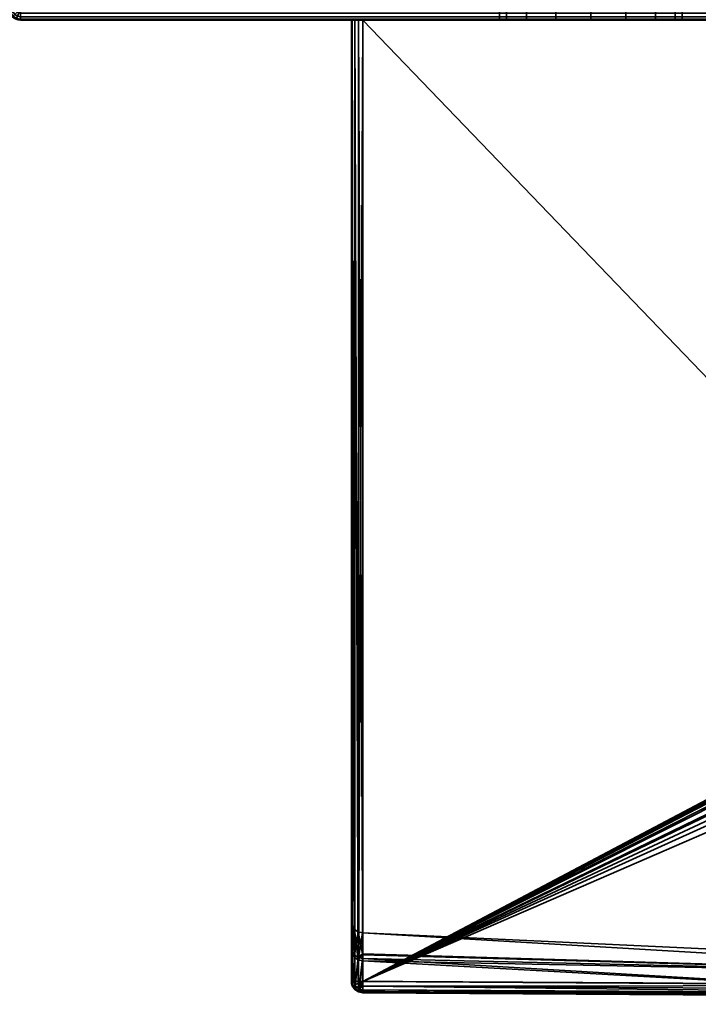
# Model space of a CAD drawing. Header units: millimetres. Extents: x -309 to 8059, y -96 to 57.
# Tile 33 of 99: x 2621 to 2651, y -93 to -50. Entities that reach past the tile are written whole.
import ezdxf

# ---------------------------------------------------------------- set-up
doc = ezdxf.new("R2010")
doc.units = ezdxf.units.MM
doc.layers.add('152', color=7, linetype='Continuous', true_color=0xffffff)

# ---------------------------------------------------------------- blocks, each defined once
blk = doc.blocks.new('UG_SURFACE_027')
at = {"layer": '152', "color": 251, "linetype": 'Continuous', "lineweight": 35}
for points in [[(2620.538, -39.3, 999.809), (2620.538, -49.8, 999.809), (2620.5, -49.8, 1000), (2620.5, -39.3, 1000)], [(2620.5, -49.8, 1050), (2620.5, -39.3, 1050), (2620.5, -39.3, 1000), (2620.5, -49.8, 1000)], [(2620.5, -39.3, 1050), (2620.5, -49.8, 1050), (2620.538, -49.8, 1050.191), (2620.538, -39.3, 1050.191)], [(2621.5, -39.3, 1049.5), (2621.5, -39.3, 1000.5), (2620.5, -39.3, 1000), (2620.5, -39.3, 1050)], [(2621.5, -39.3, 1000.5), (2620.646, -39.3, 999.646), (2620.538, -39.3, 999.809), (2620.5, -39.3, 1000)], [(2620.5, -39.3, 1050), (2620.538, -39.3, 1050.191), (2620.646, -39.3, 1050.354), (2621.5, -39.3, 1049.5)], [(2620.646, -39.3, 999.646), (2620.646, -49.8, 999.646), (2620.538, -49.8, 999.809), (2620.538, -39.3, 999.809)], [(2620.538, -39.3, 1050.191), (2620.538, -49.8, 1050.191), (2620.646, -49.8, 1050.354), (2620.646, -39.3, 1050.354)], [(2620.809, -39.3, 999.538), (2620.809, -49.8, 999.538), (2620.646, -49.8, 999.646), (2620.646, -39.3, 999.646)], [(2620.646, -39.3, 1050.354), (2620.646, -49.8, 1050.354), (2620.809, -49.8, 1050.462), (2620.809, -39.3, 1050.462)], [(2621, -39.3, 999.5), (2620.809, -39.3, 999.538), (2620.646, -39.3, 999.646), (2621.5, -39.3, 1000.5)], [(2621.5, -39.3, 1049.5), (2620.646, -39.3, 1050.354), (2620.809, -39.3, 1050.462), (2621, -39.3, 1050.5)], [(2621, -39.3, 999.5), (2621, -49.8, 999.5), (2620.809, -49.8, 999.538), (2620.809, -39.3, 999.538)], [(2620.809, -39.3, 1050.462), (2620.809, -49.8, 1050.462), (2621, -49.8, 1050.5), (2621, -39.3, 1050.5)], [(2671, -39.3, 999.5), (2671, -49.8, 999.5), (2621, -49.8, 999.5), (2621, -39.3, 999.5)], [(2671, -49.8, 1050.5), (2671, -39.3, 1050.5), (2621, -39.3, 1050.5), (2621, -49.8, 1050.5)], [(2621.5, -39.3, 1000.5), (2670.5, -39.3, 1000.5), (2671, -39.3, 999.5), (2621, -39.3, 999.5)], [(2670.5, -39.3, 1049.5), (2621.5, -39.3, 1049.5), (2621, -39.3, 1050.5), (2671, -39.3, 1050.5)], [(2621.5, -39.3, 1049.5), (2621.5, -49.3, 1049.5), (2621.5, -49.3, 1000.5), (2621.5, -39.3, 1000.5)], [(2670.5, -39.3, 1049.5), (2670.5, -49.3, 1049.5), (2621.5, -49.3, 1049.5), (2621.5, -39.3, 1049.5)], [(2621.5, -39.3, 1000.5), (2621.5, -49.3, 1000.5), (2670.5, -49.3, 1000.5), (2670.5, -39.3, 1000.5)], [(2670.5, -39.3, 1000.5), (2670.5, -39.3, 1049.5), (2671.5, -39.3, 1050), (2671.5, -39.3, 1000)], [(2670.5, -39.3, 1049.5), (2671.354, -39.3, 1050.354), (2671.462, -39.3, 1050.191), (2671.5, -39.3, 1050)], [(2670.5, -39.3, 1000.5), (2671.354, -39.3, 999.646), (2671.191, -39.3, 999.538), (2671, -39.3, 999.5)], [(2671, -39.3, 1050.5), (2671.191, -39.3, 1050.462), (2671.354, -39.3, 1050.354), (2670.5, -39.3, 1049.5)], [(2671.5, -39.3, 1000), (2671.462, -39.3, 999.809), (2671.354, -39.3, 999.646), (2670.5, -39.3, 1000.5)], [(2670.5, -39.3, 1000.5), (2670.5, -49.3, 1000.5), (2670.5, -49.3, 1049.5), (2670.5, -39.3, 1049.5)], [(2671.191, -39.3, 999.538), (2671.191, -49.8, 999.538), (2671, -49.8, 999.5), (2671, -39.3, 999.5)], [(2671, -39.3, 1050.5), (2671, -49.8, 1050.5), (2671.191, -49.8, 1050.462), (2671.191, -39.3, 1050.462)], [(2671.354, -39.3, 999.646), (2671.354, -49.8, 999.646), (2671.191, -49.8, 999.538), (2671.191, -39.3, 999.538)], [(2671.191, -39.3, 1050.462), (2671.191, -49.8, 1050.462), (2671.354, -49.8, 1050.354), (2671.354, -39.3, 1050.354)], [(2671.462, -39.3, 999.809), (2671.462, -49.8, 999.809), (2671.354, -49.8, 999.646), (2671.354, -39.3, 999.646)], [(2671.354, -39.3, 1050.354), (2671.354, -49.8, 1050.354), (2671.462, -49.8, 1050.191), (2671.462, -39.3, 1050.191)], [(2671.5, -39.3, 1000), (2671.5, -49.8, 1000), (2671.462, -49.8, 999.809), (2671.462, -39.3, 999.809)], [(2671.462, -39.3, 1050.191), (2671.462, -49.8, 1050.191), (2671.5, -49.8, 1050), (2671.5, -39.3, 1050)], [(2671.5, -39.3, 1050), (2671.5, -49.8, 1050), (2671.5, -49.8, 1000), (2671.5, -39.3, 1000)], [(2621.5, -49.3, 1000.5), (2621.5, -49.3, 1049.5), (2642, -49.3, 1032), (2642, -49.3, 1018)], [(2621.5, -49.3, 1000.5), (2643.172, -49.3, 1015.172), (2644.469, -49.3, 1014.305)], [(2621.5, -49.3, 1049.5), (2642.304, -49.3, 1033.531), (2642, -49.3, 1032)], [(2644.469, -49.3, 1014.305), (2646, -49.3, 1014), (2670.5, -49.3, 1000.5), (2621.5, -49.3, 1000.5)], [(2642, -49.3, 1018), (2642.304, -49.3, 1016.469), (2621.5, -49.3, 1000.5)], [(2621.5, -49.3, 1049.5), (2643.172, -49.3, 1034.828), (2642.304, -49.3, 1033.531)], [(2642.304, -49.3, 1016.469), (2643.172, -49.3, 1015.172), (2621.5, -49.3, 1000.5)], [(2621.5, -49.3, 1049.5), (2646, -49.3, 1036), (2644.469, -49.3, 1035.696)], [(2644.469, -49.3, 1035.696), (2643.172, -49.3, 1034.828), (2621.5, -49.3, 1049.5)], [(2647.531, -49.3, 1035.696), (2646, -49.3, 1036), (2621.5, -49.3, 1049.5), (2670.5, -49.3, 1049.5)], [(2642, -49.3, 1018), (2642, -50.3, 1018), (2642.304, -50.3, 1016.469), (2642.304, -49.3, 1016.469)], [(2642.304, -49.3, 1033.531), (2642.304, -50.3, 1033.531), (2642, -50.3, 1032), (2642, -49.3, 1032)], [(2642, -49.3, 1032), (2642, -50.3, 1032), (2642, -50.3, 1018), (2642, -49.3, 1018)], [(2642.304, -49.3, 1016.469), (2642.304, -50.3, 1016.469), (2643.172, -50.3, 1015.172), (2643.172, -49.3, 1015.172)], [(2643.172, -49.3, 1034.828), (2643.172, -50.3, 1034.828), (2642.304, -50.3, 1033.531), (2642.304, -49.3, 1033.531)], [(2643.172, -49.3, 1015.172), (2643.172, -50.3, 1015.172), (2644.469, -50.3, 1014.305), (2644.469, -49.3, 1014.305)], [(2644.469, -49.3, 1035.696), (2644.469, -50.3, 1035.696), (2643.172, -50.3, 1034.828), (2643.172, -49.3, 1034.828)], [(2644.469, -49.3, 1014.305), (2644.469, -50.3, 1014.305), (2646, -50.3, 1014), (2646, -49.3, 1014)], [(2646, -49.3, 1036), (2646, -50.3, 1036), (2644.469, -50.3, 1035.696), (2644.469, -49.3, 1035.696)], [(2670.5, -49.3, 1000.5), (2646, -49.3, 1014), (2647.531, -49.3, 1014.305)], [(2646, -49.3, 1014), (2646, -50.3, 1014), (2647.531, -50.3, 1014.305), (2647.531, -49.3, 1014.305)], [(2647.531, -49.3, 1035.696), (2647.531, -50.3, 1035.696), (2646, -50.3, 1036), (2646, -49.3, 1036)], [(2670.5, -49.3, 1049.5), (2648.829, -49.3, 1034.828), (2647.531, -49.3, 1035.696)], [(2647.531, -49.3, 1014.305), (2648.829, -49.3, 1015.172), (2670.5, -49.3, 1000.5)], [(2647.531, -49.3, 1014.305), (2647.531, -50.3, 1014.305), (2648.829, -50.3, 1015.172), (2648.829, -49.3, 1015.172)], [(2648.829, -49.3, 1034.828), (2648.829, -50.3, 1034.828), (2647.531, -50.3, 1035.696), (2647.531, -49.3, 1035.696)], [(2670.5, -49.3, 1000.5), (2648.829, -49.3, 1015.172), (2649.696, -49.3, 1016.469)], [(2649.696, -49.3, 1033.531), (2648.829, -49.3, 1034.828), (2670.5, -49.3, 1049.5)], [(2648.829, -49.3, 1015.172), (2648.829, -50.3, 1015.172), (2649.696, -50.3, 1016.469), (2649.696, -49.3, 1016.469)], [(2649.696, -49.3, 1033.531), (2649.696, -50.3, 1033.531), (2648.829, -50.3, 1034.828), (2648.829, -49.3, 1034.828)], [(2670.5, -49.3, 1000.5), (2649.696, -49.3, 1016.469), (2650, -49.3, 1018)], [(2650, -49.3, 1032), (2649.696, -49.3, 1033.531), (2670.5, -49.3, 1049.5)], [(2649.696, -49.3, 1016.469), (2649.696, -50.3, 1016.469), (2650, -50.3, 1018), (2650, -49.3, 1018)], [(2650, -49.3, 1032), (2650, -50.3, 1032), (2649.696, -50.3, 1033.531), (2649.696, -49.3, 1033.531)], [(2670.5, -49.3, 1049.5), (2670.5, -49.3, 1000.5), (2650, -49.3, 1018), (2650, -49.3, 1032)], [(2650, -49.3, 1018), (2650, -50.3, 1018), (2650, -50.3, 1032), (2650, -49.3, 1032)], [(2620.538, -49.991, 1000), (2620.5, -49.8, 1000), (2620.538, -49.8, 999.809), (2620.573, -49.977, 999.809)], [(2620.538, -49.991, 1000), (2620.538, -49.991, 1050), (2620.5, -49.8, 1050), (2620.5, -49.8, 1000)], [(2620.573, -49.977, 1050.191), (2620.538, -49.8, 1050.191), (2620.5, -49.8, 1050), (2620.538, -49.991, 1050)], [(2620.573, -49.977, 999.809), (2620.538, -49.8, 999.809), (2620.646, -49.8, 999.646), (2620.673, -49.935, 999.646)], [(2620.673, -49.935, 1050.354), (2620.646, -49.8, 1050.354), (2620.538, -49.8, 1050.191), (2620.573, -49.977, 1050.191)], [(2620.646, -50.154, 1000), (2620.538, -49.991, 1000), (2620.573, -49.977, 999.809), (2620.673, -50.127, 999.809)], [(2620.673, -50.127, 1050.191), (2620.573, -49.977, 1050.191), (2620.538, -49.991, 1050), (2620.646, -50.154, 1050)], [(2620.646, -50.154, 1000), (2620.646, -50.154, 1050), (2620.538, -49.991, 1050), (2620.538, -49.991, 1000)], [(2620.673, -50.127, 999.809), (2620.573, -49.977, 999.809), (2620.673, -49.935, 999.646), (2620.75, -50.05, 999.646)], [(2620.75, -50.05, 1050.354), (2620.673, -49.935, 1050.354), (2620.573, -49.977, 1050.191), (2620.673, -50.127, 1050.191)], [(2620.673, -49.935, 999.646), (2620.646, -49.8, 999.646), (2620.809, -49.8, 999.538), (2620.823, -49.873, 999.538)], [(2620.823, -49.873, 1050.462), (2620.809, -49.8, 1050.462), (2620.646, -49.8, 1050.354), (2620.673, -49.935, 1050.354)], [(2620.75, -50.05, 999.646), (2620.673, -49.935, 999.646), (2620.823, -49.873, 999.538), (2620.865, -49.935, 999.538)], [(2620.865, -49.935, 1050.462), (2620.823, -49.873, 1050.462), (2620.673, -49.935, 1050.354), (2620.75, -50.05, 1050.354)], [(2620.823, -50.227, 999.809), (2620.673, -50.127, 999.809), (2620.75, -50.05, 999.646), (2620.865, -50.127, 999.646)], [(2620.865, -50.127, 1050.354), (2620.75, -50.05, 1050.354), (2620.673, -50.127, 1050.191), (2620.823, -50.227, 1050.191)], [(2620.865, -50.127, 999.646), (2620.75, -50.05, 999.646), (2620.865, -49.935, 999.538), (2620.927, -49.977, 999.538)], [(2620.927, -49.977, 1050.462), (2620.865, -49.935, 1050.462), (2620.75, -50.05, 1050.354), (2620.865, -50.127, 1050.354)], [(2620.823, -49.873, 999.538), (2620.809, -49.8, 999.538), (2621, -49.8, 999.5)], [(2621, -49.8, 1050.5), (2620.809, -49.8, 1050.462), (2620.823, -49.873, 1050.462)], [(2620.865, -49.935, 999.538), (2620.823, -49.873, 999.538), (2621, -49.8, 999.5)], [(2621, -49.8, 1050.5), (2620.823, -49.873, 1050.462), (2620.865, -49.935, 1050.462)], [(2620.927, -49.977, 999.538), (2620.865, -49.935, 999.538), (2621, -49.8, 999.5)], [(2621, -49.8, 1050.5), (2620.865, -49.935, 1050.462), (2620.927, -49.977, 1050.462)], [(2621, -50.154, 999.646), (2620.865, -50.127, 999.646), (2620.927, -49.977, 999.538), (2621, -49.991, 999.538)], [(2621, -49.991, 1050.462), (2620.927, -49.977, 1050.462), (2620.865, -50.127, 1050.354), (2621, -50.154, 1050.354)], [(2621, -49.991, 999.538), (2620.927, -49.977, 999.538), (2621, -49.8, 999.5)], [(2621, -49.8, 1050.5), (2620.927, -49.977, 1050.462), (2621, -49.991, 1050.462)], [(2671, -49.991, 999.538), (2621, -49.991, 999.538), (2621, -49.8, 999.5), (2671, -49.8, 999.5)], [(2621, -49.991, 1050.462), (2671, -49.991, 1050.462), (2671, -49.8, 1050.5), (2621, -49.8, 1050.5)], [(2671, -50.154, 999.646), (2621, -50.154, 999.646), (2621, -49.991, 999.538), (2671, -49.991, 999.538)], [(2621, -50.154, 1050.354), (2671, -50.154, 1050.354), (2671, -49.991, 1050.462), (2621, -49.991, 1050.462)], [(2671.191, -49.8, 999.538), (2671.177, -49.873, 999.538), (2671, -49.8, 999.5)], [(2671.177, -49.873, 999.538), (2671.135, -49.935, 999.538), (2671, -49.8, 999.5)], [(2671.135, -49.935, 999.538), (2671.073, -49.977, 999.538), (2671, -49.8, 999.5)], [(2671.073, -49.977, 999.538), (2671, -49.991, 999.538), (2671, -49.8, 999.5)], [(2671, -49.8, 1050.5), (2671.177, -49.873, 1050.462), (2671.191, -49.8, 1050.462)], [(2671, -49.8, 1050.5), (2671.135, -49.935, 1050.462), (2671.177, -49.873, 1050.462)], [(2671, -49.8, 1050.5), (2671.073, -49.977, 1050.462), (2671.135, -49.935, 1050.462)], [(2671, -49.8, 1050.5), (2671, -49.991, 1050.462), (2671.073, -49.977, 1050.462)], [(2671.135, -50.127, 999.646), (2671, -50.154, 999.646), (2671, -49.991, 999.538), (2671.073, -49.977, 999.538)], [(2671.073, -49.977, 1050.462), (2671, -49.991, 1050.462), (2671, -50.154, 1050.354), (2671.135, -50.127, 1050.354)], [(2671.25, -50.05, 999.646), (2671.135, -50.127, 999.646), (2671.073, -49.977, 999.538), (2671.135, -49.935, 999.538)], [(2671.135, -49.935, 1050.462), (2671.073, -49.977, 1050.462), (2671.135, -50.127, 1050.354), (2671.25, -50.05, 1050.354)], [(2671.327, -49.935, 999.646), (2671.25, -50.05, 999.646), (2671.135, -49.935, 999.538), (2671.177, -49.873, 999.538)], [(2671.177, -49.873, 1050.462), (2671.135, -49.935, 1050.462), (2671.25, -50.05, 1050.354), (2671.327, -49.935, 1050.354)], [(2671.327, -50.127, 999.809), (2671.177, -50.227, 999.809), (2671.135, -50.127, 999.646), (2671.25, -50.05, 999.646)], [(2671.25, -50.05, 1050.354), (2671.135, -50.127, 1050.354), (2671.177, -50.227, 1050.191), (2671.327, -50.127, 1050.191)], [(2671.354, -49.8, 999.646), (2671.327, -49.935, 999.646), (2671.177, -49.873, 999.538), (2671.191, -49.8, 999.538)], [(2671.191, -49.8, 1050.462), (2671.177, -49.873, 1050.462), (2671.327, -49.935, 1050.354), (2671.354, -49.8, 1050.354)], [(2671.427, -49.977, 999.809), (2671.327, -50.127, 999.809), (2671.25, -50.05, 999.646), (2671.327, -49.935, 999.646)], [(2671.327, -49.935, 1050.354), (2671.25, -50.05, 1050.354), (2671.327, -50.127, 1050.191), (2671.427, -49.977, 1050.191)], [(2671.462, -49.8, 999.809), (2671.427, -49.977, 999.809), (2671.327, -49.935, 999.646), (2671.354, -49.8, 999.646)], [(2671.354, -49.8, 1050.354), (2671.327, -49.935, 1050.354), (2671.427, -49.977, 1050.191), (2671.462, -49.8, 1050.191)], [(2671.462, -49.991, 1000), (2671.354, -50.154, 1000), (2671.327, -50.127, 999.809), (2671.427, -49.977, 999.809)], [(2671.427, -49.977, 1050.191), (2671.327, -50.127, 1050.191), (2671.354, -50.154, 1050), (2671.462, -49.991, 1050)], [(2671.354, -50.154, 1050), (2671.354, -50.154, 1000), (2671.462, -49.991, 1000), (2671.462, -49.991, 1050)], [(2671.5, -49.8, 1000), (2671.462, -49.991, 1000), (2671.427, -49.977, 999.809), (2671.462, -49.8, 999.809)], [(2671.462, -49.8, 1050.191), (2671.427, -49.977, 1050.191), (2671.462, -49.991, 1050), (2671.5, -49.8, 1050)], [(2671.462, -49.991, 1050), (2671.462, -49.991, 1000), (2671.5, -49.8, 1000), (2671.5, -49.8, 1050)], [(2620.809, -50.262, 1000), (2620.646, -50.154, 1000), (2620.673, -50.127, 999.809), (2620.823, -50.227, 999.809)], [(2620.823, -50.227, 1050.191), (2620.673, -50.127, 1050.191), (2620.646, -50.154, 1050), (2620.809, -50.262, 1050)], [(2620.809, -50.262, 1000), (2620.809, -50.262, 1050), (2620.646, -50.154, 1050), (2620.646, -50.154, 1000)], [(2621, -50.3, 1000), (2620.809, -50.262, 1000), (2620.823, -50.227, 999.809), (2621, -50.262, 999.809)], [(2621, -50.262, 1050.191), (2620.823, -50.227, 1050.191), (2620.809, -50.262, 1050), (2621, -50.3, 1050)], [(2621, -50.3, 1000), (2621, -50.3, 1050), (2620.809, -50.262, 1050), (2620.809, -50.262, 1000)], [(2621, -50.262, 999.809), (2620.823, -50.227, 999.809), (2620.865, -50.127, 999.646), (2621, -50.154, 999.646)], [(2621, -50.154, 1050.354), (2620.865, -50.127, 1050.354), (2620.823, -50.227, 1050.191), (2621, -50.262, 1050.191)], [(2671, -50.262, 999.809), (2621, -50.262, 999.809), (2621, -50.154, 999.646), (2671, -50.154, 999.646)], [(2621, -50.262, 1050.191), (2671, -50.262, 1050.191), (2671, -50.154, 1050.354), (2621, -50.154, 1050.354)], [(2671, -50.3, 1000), (2621, -50.3, 1000), (2621, -50.262, 999.809), (2671, -50.262, 999.809)], [(2621, -50.3, 1050), (2671, -50.3, 1050), (2671, -50.262, 1050.191), (2621, -50.262, 1050.191)], [(2621, -50.3, 1050), (2621, -50.3, 1000), (2642, -50.3, 1018), (2642, -50.3, 1032)], [(2621, -50.3, 1050), (2643.172, -50.3, 1034.828), (2644.469, -50.3, 1035.696)], [(2621, -50.3, 1000), (2642.304, -50.3, 1016.469), (2642, -50.3, 1018)], [(2644.469, -50.3, 1035.696), (2646, -50.3, 1036), (2671, -50.3, 1050), (2621, -50.3, 1050)], [(2642, -50.3, 1032), (2642.304, -50.3, 1033.531), (2621, -50.3, 1050)], [(2621, -50.3, 1000), (2643.172, -50.3, 1015.172), (2642.304, -50.3, 1016.469)], [(2642.304, -50.3, 1033.531), (2643.172, -50.3, 1034.828), (2621, -50.3, 1050)], [(2621, -50.3, 1000), (2671, -50.3, 1000), (2646, -50.3, 1014), (2644.469, -50.3, 1014.305)], [(2644.469, -50.3, 1014.305), (2643.172, -50.3, 1015.172), (2621, -50.3, 1000)], [(2671, -50.3, 1050), (2646, -50.3, 1036), (2647.531, -50.3, 1035.696)], [(2647.531, -50.3, 1014.305), (2646, -50.3, 1014), (2671, -50.3, 1000)], [(2671, -50.3, 1000), (2648.829, -50.3, 1015.172), (2647.531, -50.3, 1014.305)], [(2647.531, -50.3, 1035.696), (2648.829, -50.3, 1034.828), (2671, -50.3, 1050)], [(2671, -50.3, 1050), (2648.829, -50.3, 1034.828), (2649.696, -50.3, 1033.531)], [(2649.696, -50.3, 1016.469), (2648.829, -50.3, 1015.172), (2671, -50.3, 1000)], [(2671, -50.3, 1050), (2649.696, -50.3, 1033.531), (2650, -50.3, 1032)], [(2650, -50.3, 1018), (2649.696, -50.3, 1016.469), (2671, -50.3, 1000)], [(2671, -50.3, 1000), (2671, -50.3, 1050), (2650, -50.3, 1032), (2650, -50.3, 1018)], [(2671.177, -50.227, 999.809), (2671, -50.262, 999.809), (2671, -50.154, 999.646), (2671.135, -50.127, 999.646)], [(2671.135, -50.127, 1050.354), (2671, -50.154, 1050.354), (2671, -50.262, 1050.191), (2671.177, -50.227, 1050.191)], [(2671.191, -50.262, 1000), (2671, -50.3, 1000), (2671, -50.262, 999.809), (2671.177, -50.227, 999.809)], [(2671.177, -50.227, 1050.191), (2671, -50.262, 1050.191), (2671, -50.3, 1050), (2671.191, -50.262, 1050)], [(2671, -50.3, 1050), (2671, -50.3, 1000), (2671.191, -50.262, 1000), (2671.191, -50.262, 1050)], [(2671.354, -50.154, 1000), (2671.191, -50.262, 1000), (2671.177, -50.227, 999.809), (2671.327, -50.127, 999.809)], [(2671.327, -50.127, 1050.191), (2671.177, -50.227, 1050.191), (2671.191, -50.262, 1050), (2671.354, -50.154, 1050)], [(2671.191, -50.262, 1050), (2671.191, -50.262, 1000), (2671.354, -50.154, 1000), (2671.354, -50.154, 1050)]]:
    blk.add_3dface(points, dxfattribs=at)
blk = doc.blocks.new('UG_SURFACE_028')
at = {"layer": '152', "color": 251, "linetype": 'Continuous', "lineweight": 35}
for points in [[(2621, -50.262, 1129.191), (2620.823, -50.227, 1129.191), (2620.809, -50.262, 1129), (2621, -50.3, 1129)], [(2621, -50.3, 1079), (2620.809, -50.262, 1079), (2620.823, -50.227, 1078.809), (2621, -50.262, 1078.809)], [(2621, -50.3, 1079), (2621, -50.3, 1129), (2620.809, -50.262, 1129), (2620.809, -50.262, 1079)], [(2621, -50.3, 1129), (2671, -50.3, 1129), (2671, -50.262, 1129.191), (2621, -50.262, 1129.191)], [(2671, -50.3, 1079), (2621, -50.3, 1079), (2621, -50.262, 1078.809), (2671, -50.262, 1078.809)], [(2621, -50.3, 1129), (2621, -50.3, 1079), (2635.5, -50.3, 1093.5), (2635.5, -50.3, 1114.5)], [(2621, -50.3, 1079), (2635.538, -50.3, 1093.309), (2635.5, -50.3, 1093.5)], [(2635.5, -50.3, 1114.5), (2635.538, -50.3, 1114.691), (2621, -50.3, 1129)], [(2671, -50.3, 1129), (2621, -50.3, 1129), (2636, -50.3, 1115), (2652.256, -50.3, 1115)], [(2621, -50.3, 1079), (2635.646, -50.3, 1093.146), (2635.538, -50.3, 1093.309)], [(2621, -50.3, 1129), (2635.809, -50.3, 1114.962), (2636, -50.3, 1115)], [(2635.538, -50.3, 1114.691), (2635.646, -50.3, 1114.854), (2621, -50.3, 1129)], [(2621, -50.3, 1079), (2635.809, -50.3, 1093.038), (2635.646, -50.3, 1093.146)], [(2635.646, -50.3, 1114.854), (2635.809, -50.3, 1114.962), (2621, -50.3, 1129)], [(2621, -50.3, 1079), (2671, -50.3, 1079), (2652.256, -50.3, 1093), (2636, -50.3, 1093)], [(2636, -50.3, 1093), (2635.809, -50.3, 1093.038), (2621, -50.3, 1079)], [(2635.5, -50.3, 1114.5), (2635.5, -89.811, 1104), (2635.5, -91.065, 1111.36)], [(2635.5, -50.3, 1093.5), (2635.5, -92.446, 1093.5), (2635.5, -90.965, 1096.93)], [(2635.5, -90.965, 1096.93), (2635.5, -89.811, 1104), (2635.5, -50.3, 1114.5), (2635.5, -50.3, 1093.5)], [(2635.5, -91.065, 1111.36), (2635.5, -92.446, 1114.5), (2635.5, -50.3, 1114.5)], [(2635.5, -50.3, 1114.5), (2635.5, -92.446, 1114.5), (2635.526, -92.446, 1114.66)], [(2635.526, -92.446, 1114.66), (2635.538, -50.3, 1114.691), (2635.5, -50.3, 1114.5)], [(2635.5, -50.3, 1093.5), (2635.538, -50.3, 1093.309), (2635.526, -92.446, 1093.34)], [(2635.526, -92.446, 1093.34), (2635.5, -92.446, 1093.5), (2635.5, -50.3, 1093.5)], [(2635.526, -92.446, 1114.66), (2635.543, -92.446, 1114.688), (2635.538, -50.3, 1114.691)], [(2635.538, -50.3, 1093.309), (2635.543, -92.446, 1093.312), (2635.526, -92.446, 1093.34)], [(2635.538, -50.3, 1114.691), (2635.543, -92.446, 1114.688), (2635.631, -92.446, 1114.837)], [(2635.631, -92.446, 1114.837), (2635.646, -50.3, 1114.854), (2635.538, -50.3, 1114.691)], [(2635.631, -92.446, 1093.163), (2635.538, -50.3, 1093.309), (2635.646, -50.3, 1093.146)], [(2635.631, -92.446, 1093.163), (2635.543, -92.446, 1093.312), (2635.538, -50.3, 1093.309)], [(2635.631, -92.446, 1114.837), (2635.649, -92.446, 1114.85), (2635.646, -50.3, 1114.854)], [(2635.646, -50.3, 1093.146), (2635.649, -92.446, 1093.15), (2635.631, -92.446, 1093.163)], [(2635.646, -50.3, 1114.854), (2635.649, -92.446, 1114.85), (2635.798, -92.446, 1114.958)], [(2635.798, -92.446, 1114.958), (2635.809, -50.3, 1114.962), (2635.646, -50.3, 1114.854)], [(2635.798, -92.446, 1093.042), (2635.646, -50.3, 1093.146), (2635.809, -50.3, 1093.038)], [(2635.798, -92.446, 1093.042), (2635.649, -92.446, 1093.15), (2635.646, -50.3, 1093.146)], [(2635.798, -92.446, 1114.958), (2635.809, -92.446, 1114.96), (2635.809, -50.3, 1114.962)], [(2635.809, -50.3, 1093.038), (2635.809, -92.446, 1093.04), (2635.798, -92.446, 1093.042)], [(2636, -92.446, 1115), (2636, -50.3, 1115), (2635.809, -50.3, 1114.962)], [(2635.809, -50.3, 1114.962), (2635.809, -92.446, 1114.96), (2636, -92.446, 1115)], [(2635.809, -92.446, 1093.04), (2635.809, -50.3, 1093.038), (2636, -50.3, 1093)], [(2636, -50.3, 1093), (2636, -92.446, 1093), (2635.809, -92.446, 1093.04)], [(2636, -50.3, 1115), (2636, -92.446, 1115), (2652.364, -83.789, 1115), (2652.316, -67.253, 1115)], [(2652.316, -67.253, 1115), (2652.256, -50.3, 1115), (2636, -50.3, 1115)], [(2636, -50.3, 1093), (2652.256, -50.3, 1093), (2652.316, -67.253, 1093)], [(2652.316, -67.253, 1093), (2652.364, -83.789, 1093), (2636, -92.446, 1093), (2636, -50.3, 1093)], [(2636, -92.446, 1115), (2652.379, -83.912, 1115), (2652.364, -83.789, 1115)], [(2652.364, -83.789, 1093), (2652.372, -83.88, 1093), (2636, -92.446, 1093)], [(2652.372, -83.88, 1093), (2652.396, -83.967, 1093), (2636, -92.446, 1093)], [(2636, -92.446, 1115), (2652.455, -84.087, 1115), (2652.379, -83.912, 1115)], [(2652.396, -83.967, 1093), (2652.506, -84.159, 1093), (2636, -92.446, 1093)], [(2652.689, -84.334, 1115), (2652.455, -84.087, 1115), (2636, -92.446, 1115)], [(2636, -92.446, 1093), (2652.506, -84.159, 1093), (2652.756, -84.382, 1093)], [(2636, -92.446, 1115), (2652.979, -84.505, 1115), (2652.689, -84.334, 1115)], [(2636, -92.446, 1093), (2652.756, -84.382, 1093), (2653.286, -84.618, 1093)], [(2653.828, -84.711, 1115), (2652.979, -84.505, 1115), (2636, -92.446, 1115)], [(2664.068, -92.621, 1093), (2636, -92.446, 1093), (2653.286, -84.618, 1093), (2653.828, -84.711, 1093)], [(2673.836, -86.142, 1115), (2653.828, -84.711, 1115), (2636, -92.446, 1115), (2664.068, -92.621, 1115)], [(2635.5, -91.065, 1111.36), (2635.5, -89.811, 1104), (2635.537, -90, 1104)], [(2635.537, -90, 1104), (2635.5, -89.811, 1104), (2635.5, -90.965, 1096.93)], [(2635.5, -90.965, 1096.93), (2635.537, -91.145, 1096.99), (2635.537, -90, 1104)], [(2635.537, -90, 1104), (2635.537, -91.244, 1111.297), (2635.5, -91.065, 1111.36)], [(2635.537, -90, 1104), (2635.642, -90.161, 1104), (2635.644, -91.396, 1111.244)], [(2635.644, -91.396, 1111.244), (2635.537, -91.244, 1111.297), (2635.537, -90, 1104)], [(2635.642, -90.161, 1104), (2635.537, -90, 1104), (2635.537, -91.145, 1096.99)], [(2635.537, -91.145, 1096.99), (2635.644, -91.298, 1097.041), (2635.642, -90.161, 1104)], [(2635.642, -90.161, 1104), (2635.8, -90.27, 1104), (2635.804, -91.499, 1111.208)], [(2635.804, -91.499, 1111.208), (2635.644, -91.396, 1111.244), (2635.642, -90.161, 1104)], [(2635.8, -90.27, 1104), (2635.642, -90.161, 1104), (2635.644, -91.298, 1097.041)], [(2635.644, -91.298, 1097.041), (2635.804, -91.401, 1097.076), (2635.8, -90.27, 1104)], [(2635.8, -90.27, 1104), (2635.804, -91.401, 1097.076), (2635.992, -91.24, 1098.31)], [(2635.992, -91.24, 1098.31), (2635.988, -90.311, 1104), (2635.8, -90.27, 1104)], [(2635.804, -91.499, 1111.208), (2635.988, -90.311, 1104), (2635.992, -91.279, 1109.683)], [(2635.988, -90.311, 1104), (2667.301, -91.775, 1104), (2667.232, -92.155, 1109.564)], [(2667.232, -92.155, 1109.564), (2635.992, -91.279, 1109.683), (2635.988, -90.311, 1104)], [(2635.988, -90.311, 1104), (2635.992, -91.24, 1098.31), (2667.232, -92.155, 1098.436)], [(2667.301, -91.775, 1104), (2635.988, -90.311, 1104), (2635.988, -90.311, 1104)], [(2667.232, -92.155, 1098.436), (2667.301, -91.775, 1104), (2635.988, -90.311, 1104)], [(2635.5, -90.965, 1096.93), (2635.5, -92.446, 1093.5), (2635.519, -92.529, 1093.544)], [(2635.537, -91.145, 1096.99), (2635.5, -90.965, 1096.93), (2635.519, -92.529, 1093.544)], [(2635.519, -92.529, 1114.455), (2635.5, -91.065, 1111.36), (2635.537, -91.244, 1111.297)], [(2635.519, -92.529, 1114.455), (2635.5, -92.446, 1114.5), (2635.5, -91.065, 1111.36)], [(2635.519, -92.529, 1093.544), (2635.538, -92.615, 1093.59), (2635.537, -91.145, 1096.99)], [(2635.537, -91.244, 1111.297), (2635.538, -92.615, 1114.41), (2635.519, -92.529, 1114.455)], [(2635.537, -91.145, 1096.99), (2635.538, -92.615, 1093.59), (2635.55, -92.631, 1093.599)], [(2635.644, -91.298, 1097.041), (2635.537, -91.145, 1096.99), (2635.55, -92.631, 1093.599)], [(2635.55, -92.631, 1114.401), (2635.537, -91.244, 1111.297), (2635.644, -91.396, 1111.244)], [(2635.55, -92.631, 1114.401), (2635.538, -92.615, 1114.41), (2635.537, -91.244, 1111.297)], [(2635.55, -92.631, 1093.599), (2635.646, -92.758, 1093.667), (2635.644, -91.298, 1097.041)], [(2635.644, -91.396, 1111.244), (2635.646, -92.758, 1114.333), (2635.55, -92.631, 1114.401)], [(2635.804, -91.401, 1097.076), (2635.644, -91.298, 1097.041), (2635.646, -92.758, 1093.667)], [(2635.646, -92.758, 1114.333), (2635.644, -91.396, 1111.244), (2635.804, -91.499, 1111.208)], [(2635.646, -92.758, 1093.667), (2635.808, -92.853, 1093.718), (2635.804, -91.401, 1097.076)], [(2635.804, -91.499, 1111.208), (2635.808, -92.853, 1114.282), (2635.646, -92.758, 1114.333)], [(2635.804, -91.401, 1097.076), (2635.993, -91.439, 1097.089), (2635.992, -91.24, 1098.31)], [(2635.992, -91.279, 1109.683), (2635.993, -91.536, 1111.195), (2635.804, -91.499, 1111.208)], [(2635.804, -91.401, 1097.076), (2635.808, -92.853, 1093.718), (2635.828, -92.857, 1093.72)], [(2635.993, -91.439, 1097.089), (2635.804, -91.401, 1097.076), (2635.828, -92.857, 1093.72)], [(2635.828, -92.857, 1114.28), (2635.804, -91.499, 1111.208), (2635.993, -91.536, 1111.195)], [(2635.828, -92.857, 1114.28), (2635.808, -92.853, 1114.282), (2635.804, -91.499, 1111.208)], [(2635.828, -92.857, 1093.72), (2635.998, -92.887, 1093.736), (2635.993, -91.439, 1097.089)], [(2667.232, -92.155, 1098.436), (2635.992, -91.24, 1098.31), (2635.993, -91.439, 1097.089)], [(2635.993, -91.536, 1111.195), (2635.992, -91.279, 1109.683), (2667.232, -92.155, 1109.564)], [(2635.993, -91.439, 1097.089), (2635.998, -92.887, 1093.736), (2664.064, -93.1, 1093.644)], [(2664.064, -93.1, 1093.644), (2667.232, -92.155, 1098.436), (2635.993, -91.439, 1097.089)], [(2635.993, -91.536, 1111.195), (2635.998, -92.887, 1114.264), (2635.828, -92.857, 1114.28)], [(2635.993, -91.536, 1111.195), (2667.232, -92.155, 1109.564), (2664.064, -93.1, 1114.356)], [(2664.064, -93.1, 1114.356), (2635.998, -92.887, 1114.264), (2635.993, -91.536, 1111.195)], [(2635.562, -92.627, 1114.66), (2635.526, -92.446, 1114.66), (2635.5, -92.446, 1114.5)], [(2635.5, -92.446, 1114.5), (2635.519, -92.529, 1114.455), (2635.562, -92.627, 1114.66)], [(2635.562, -92.627, 1093.34), (2635.519, -92.529, 1093.544), (2635.5, -92.446, 1093.5)], [(2635.5, -92.446, 1093.5), (2635.526, -92.446, 1093.34), (2635.562, -92.627, 1093.34)], [(2635.54, -92.637, 1114.455), (2635.519, -92.529, 1114.455), (2635.538, -92.615, 1114.41)], [(2635.519, -92.529, 1114.455), (2635.54, -92.637, 1114.455), (2635.562, -92.627, 1114.66)], [(2635.562, -92.627, 1093.34), (2635.54, -92.637, 1093.544), (2635.519, -92.529, 1093.544)], [(2635.538, -92.615, 1093.59), (2635.519, -92.529, 1093.544), (2635.54, -92.637, 1093.544)], [(2635.543, -92.446, 1114.688), (2635.526, -92.446, 1114.66), (2635.562, -92.627, 1114.66)], [(2635.562, -92.627, 1093.34), (2635.526, -92.446, 1093.34), (2635.543, -92.446, 1093.312)], [(2635.538, -92.615, 1114.41), (2635.55, -92.631, 1114.401), (2635.54, -92.637, 1114.455)], [(2635.54, -92.637, 1093.544), (2635.55, -92.631, 1093.599), (2635.538, -92.615, 1093.59)], [(2635.664, -92.781, 1114.66), (2635.562, -92.627, 1114.66), (2635.54, -92.637, 1114.455), (2635.647, -92.798, 1114.455)], [(2635.647, -92.798, 1093.544), (2635.54, -92.637, 1093.544), (2635.562, -92.627, 1093.34), (2635.664, -92.781, 1093.34)], [(2635.647, -92.798, 1114.455), (2635.54, -92.637, 1114.455), (2635.55, -92.631, 1114.401)], [(2635.55, -92.631, 1093.599), (2635.54, -92.637, 1093.544), (2635.647, -92.798, 1093.544)], [(2635.562, -92.627, 1114.66), (2635.659, -92.587, 1114.837), (2635.631, -92.446, 1114.837), (2635.543, -92.446, 1114.688)], [(2635.543, -92.446, 1093.312), (2635.631, -92.446, 1093.163), (2635.659, -92.587, 1093.163), (2635.562, -92.627, 1093.34)], [(2635.55, -92.631, 1114.401), (2635.646, -92.758, 1114.333), (2635.647, -92.798, 1114.455)], [(2635.647, -92.798, 1093.544), (2635.646, -92.758, 1093.667), (2635.55, -92.631, 1093.599)], [(2635.739, -92.707, 1114.837), (2635.659, -92.587, 1114.837), (2635.562, -92.627, 1114.66), (2635.664, -92.781, 1114.66)], [(2635.664, -92.781, 1093.34), (2635.562, -92.627, 1093.34), (2635.659, -92.587, 1093.163), (2635.739, -92.707, 1093.163)], [(2635.649, -92.446, 1114.85), (2635.631, -92.446, 1114.837), (2635.659, -92.587, 1114.837)], [(2635.659, -92.587, 1093.163), (2635.631, -92.446, 1093.163), (2635.649, -92.446, 1093.15)], [(2635.647, -92.798, 1114.455), (2635.646, -92.758, 1114.333), (2635.808, -92.853, 1114.282)], [(2635.808, -92.853, 1093.718), (2635.646, -92.758, 1093.667), (2635.647, -92.798, 1093.544)], [(2635.818, -92.883, 1114.66), (2635.664, -92.781, 1114.66), (2635.647, -92.798, 1114.455), (2635.808, -92.906, 1114.455)], [(2635.808, -92.906, 1093.544), (2635.647, -92.798, 1093.544), (2635.664, -92.781, 1093.34), (2635.818, -92.883, 1093.34)], [(2635.808, -92.853, 1114.282), (2635.808, -92.906, 1114.455), (2635.647, -92.798, 1114.455)], [(2635.647, -92.798, 1093.544), (2635.808, -92.906, 1093.544), (2635.808, -92.853, 1093.718)], [(2635.659, -92.587, 1114.837), (2635.814, -92.523, 1114.958), (2635.798, -92.446, 1114.958), (2635.649, -92.446, 1114.85)], [(2635.649, -92.446, 1093.15), (2635.798, -92.446, 1093.042), (2635.814, -92.523, 1093.042), (2635.659, -92.587, 1093.163)], [(2635.857, -92.589, 1114.958), (2635.814, -92.523, 1114.958), (2635.659, -92.587, 1114.837), (2635.739, -92.707, 1114.837)], [(2635.739, -92.707, 1093.163), (2635.659, -92.587, 1093.163), (2635.814, -92.523, 1093.042), (2635.857, -92.589, 1093.042)], [(2635.858, -92.787, 1114.837), (2635.739, -92.707, 1114.837), (2635.664, -92.781, 1114.66), (2635.818, -92.883, 1114.66)], [(2635.818, -92.883, 1093.34), (2635.664, -92.781, 1093.34), (2635.739, -92.707, 1093.163), (2635.858, -92.787, 1093.163)], [(2635.922, -92.632, 1114.958), (2635.857, -92.589, 1114.958), (2635.739, -92.707, 1114.837), (2635.858, -92.787, 1114.837)], [(2635.858, -92.787, 1093.163), (2635.739, -92.707, 1093.163), (2635.857, -92.589, 1093.042), (2635.922, -92.632, 1093.042)], [(2635.809, -92.446, 1114.96), (2635.798, -92.446, 1114.958), (2635.814, -92.523, 1114.958)], [(2635.814, -92.523, 1093.042), (2635.798, -92.446, 1093.042), (2635.809, -92.446, 1093.04)], [(2635.814, -92.523, 1114.958), (2636, -92.446, 1115), (2635.809, -92.446, 1114.96)], [(2635.809, -92.446, 1093.04), (2636, -92.446, 1093), (2635.814, -92.523, 1093.042)], [(2636, -92.446, 1115), (2635.814, -92.523, 1114.958), (2635.857, -92.589, 1114.958)], [(2635.857, -92.589, 1093.042), (2635.814, -92.523, 1093.042), (2636, -92.446, 1093)], [(2635.858, -92.787, 1114.837), (2635.818, -92.883, 1114.66), (2635.998, -92.919, 1114.664)], [(2635.818, -92.883, 1093.34), (2635.858, -92.787, 1093.163), (2635.999, -92.815, 1093.163)], [(2636, -92.446, 1115), (2635.857, -92.589, 1114.958), (2635.922, -92.632, 1114.958)], [(2635.922, -92.632, 1093.042), (2635.857, -92.589, 1093.042), (2636, -92.446, 1093)], [(2635.999, -92.648, 1114.957), (2635.922, -92.632, 1114.958), (2635.858, -92.787, 1114.837)], [(2635.858, -92.787, 1093.163), (2635.922, -92.632, 1093.042), (2635.999, -92.648, 1093.043)], [(2635.858, -92.787, 1114.837), (2635.999, -92.814, 1114.839), (2635.999, -92.648, 1114.957)], [(2635.999, -92.648, 1093.043), (2635.999, -92.814, 1093.161), (2635.858, -92.787, 1093.163)], [(2635.998, -92.919, 1114.664), (2635.999, -92.814, 1114.839), (2635.858, -92.787, 1114.837)], [(2635.999, -92.814, 1093.161), (2635.999, -92.815, 1093.163), (2635.858, -92.787, 1093.163)], [(2635.999, -92.647, 1114.958), (2636, -92.446, 1115), (2635.922, -92.632, 1114.958)], [(2635.922, -92.632, 1093.042), (2636, -92.446, 1093), (2635.999, -92.647, 1093.042)], [(2635.922, -92.632, 1114.958), (2635.999, -92.648, 1114.957), (2635.999, -92.647, 1114.958)], [(2635.999, -92.647, 1093.042), (2635.999, -92.648, 1093.043), (2635.922, -92.632, 1093.042)], [(2664.068, -92.621, 1115), (2636, -92.446, 1115), (2635.999, -92.647, 1114.958)], [(2635.999, -92.647, 1093.042), (2636, -92.446, 1093), (2664.068, -92.621, 1093)], [(2635.999, -92.647, 1114.958), (2664.066, -92.803, 1114.966), (2664.068, -92.621, 1115)], [(2664.068, -92.621, 1093), (2664.066, -92.803, 1093.034), (2635.999, -92.647, 1093.042)], [(2664.066, -92.803, 1114.966), (2635.999, -92.647, 1114.958), (2635.999, -92.648, 1114.957)], [(2635.999, -92.648, 1093.043), (2635.999, -92.647, 1093.042), (2664.066, -92.803, 1093.034)], [(2635.999, -92.648, 1114.957), (2635.999, -92.814, 1114.839), (2664.065, -92.96, 1114.867)], [(2664.065, -92.96, 1114.867), (2664.066, -92.803, 1114.966), (2635.999, -92.648, 1114.957)], [(2635.999, -92.648, 1093.043), (2664.066, -92.803, 1093.034), (2664.065, -92.96, 1093.132)], [(2664.065, -92.96, 1093.132), (2635.999, -92.814, 1093.161), (2635.999, -92.648, 1093.043)], [(2635.808, -92.853, 1114.282), (2635.828, -92.857, 1114.28), (2635.808, -92.906, 1114.455)], [(2635.808, -92.906, 1093.544), (2635.828, -92.857, 1093.72), (2635.808, -92.853, 1093.718)], [(2635.998, -92.943, 1114.456), (2635.808, -92.906, 1114.455), (2635.828, -92.857, 1114.28)], [(2635.828, -92.857, 1093.72), (2635.808, -92.906, 1093.544), (2635.998, -92.943, 1093.544)], [(2635.998, -92.919, 1114.66), (2635.818, -92.883, 1114.66), (2635.808, -92.906, 1114.455)], [(2635.998, -92.945, 1093.54), (2635.808, -92.906, 1093.544), (2635.818, -92.883, 1093.34)], [(2635.808, -92.906, 1114.455), (2635.998, -92.945, 1114.46), (2635.998, -92.919, 1114.66)], [(2635.808, -92.906, 1114.455), (2635.998, -92.943, 1114.456), (2635.998, -92.945, 1114.46)], [(2635.998, -92.945, 1093.54), (2635.998, -92.943, 1093.544), (2635.808, -92.906, 1093.544)], [(2635.999, -92.815, 1093.163), (2635.998, -92.919, 1093.336), (2635.818, -92.883, 1093.34)], [(2635.818, -92.883, 1114.66), (2635.998, -92.919, 1114.66), (2635.998, -92.919, 1114.664)], [(2635.818, -92.883, 1093.34), (2635.998, -92.919, 1093.336), (2635.998, -92.945, 1093.54)], [(2635.828, -92.857, 1114.28), (2635.998, -92.887, 1114.264), (2635.998, -92.943, 1114.456)], [(2635.998, -92.943, 1093.544), (2635.998, -92.887, 1093.736), (2635.828, -92.857, 1093.72)], [(2635.999, -92.814, 1114.839), (2635.998, -92.919, 1114.664), (2664.064, -93.07, 1114.719)], [(2664.064, -93.07, 1093.281), (2635.998, -92.919, 1093.336), (2635.999, -92.815, 1093.163)], [(2635.998, -92.943, 1114.456), (2635.998, -92.887, 1114.264), (2664.064, -93.1, 1114.356)], [(2664.064, -93.1, 1093.644), (2635.998, -92.887, 1093.736), (2635.998, -92.943, 1093.544)], [(2664.064, -93.07, 1114.719), (2635.998, -92.919, 1114.664), (2635.998, -92.919, 1114.66)], [(2635.998, -92.919, 1114.66), (2664.064, -93.119, 1114.54), (2664.064, -93.07, 1114.719)], [(2635.998, -92.919, 1114.66), (2635.998, -92.945, 1114.46), (2664.064, -93.119, 1114.54)], [(2635.998, -92.919, 1093.336), (2664.064, -93.07, 1093.281), (2664.064, -93.119, 1093.46)], [(2664.064, -93.119, 1093.46), (2635.998, -92.945, 1093.54), (2635.998, -92.919, 1093.336)], [(2635.998, -92.945, 1114.46), (2635.998, -92.943, 1114.456), (2664.064, -93.1, 1114.356)], [(2664.064, -93.1, 1093.644), (2635.998, -92.943, 1093.544), (2635.998, -92.945, 1093.54)], [(2664.064, -93.1, 1114.356), (2664.064, -93.119, 1114.54), (2635.998, -92.945, 1114.46)], [(2635.998, -92.945, 1093.54), (2664.064, -93.119, 1093.46), (2664.064, -93.1, 1093.644)], [(2664.064, -93.07, 1114.719), (2664.065, -92.96, 1114.867), (2635.999, -92.814, 1114.839)], [(2635.999, -92.815, 1093.163), (2635.999, -92.814, 1093.161), (2664.065, -92.96, 1093.132)], [(2635.999, -92.815, 1093.163), (2664.065, -92.96, 1093.132), (2664.064, -93.07, 1093.281)]]:
    blk.add_3dface(points, dxfattribs=at)

msp = doc.modelspace()

# ---------------------------------------------------------------- linework, layer by layer
at = {"layer": '152', "color": 251, "linetype": 'Continuous', "lineweight": 35}
for p, q in [((2642, -49.3, 1018), (2642, -50.3, 1018)), ((2642, -49.3, 1032), (2642, -50.3, 1032)), ((2650, -49.3, 1032), (2650, -50.3, 1032)), ((2650, -49.3, 1018), (2650, -50.3, 1018)), ((2621, -50.3, 1129), (2621, -50.3, 1079)), ((2621, -50.3, 1079), (2671, -50.3, 1079)), ((2671, -50.3, 1129), (2621, -50.3, 1129)), ((2621, -50.3, 1000), (2671, -50.3, 1000)), ((2671, -50.3, 1050), (2621, -50.3, 1050)), ((2621, -50.3, 1050), (2621, -50.3, 1000)), ((2635.5, -50.3, 1093.5), (2635.5, -50.3, 1114.5)), ((2635.5, -92.446, 1114.5), (2635.5, -50.3, 1114.5)), ((2635.5, -50.3, 1093.5), (2635.5, -92.446, 1093.5)), ((2652.256, -50.3, 1115), (2636, -50.3, 1115)), ((2652.256, -50.3, 1093), (2636, -50.3, 1093)), ((2636, -50.3, 1115), (2636, -92.446, 1115)), ((2636, -92.446, 1093), (2636, -50.3, 1093)), ((2642, -50.3, 1032), (2642, -50.3, 1018)), ((2650, -50.3, 1018), (2650, -50.3, 1032))]:
    msp.add_line(p, q, dxfattribs=at)
at = {"layer": '152', "color": 251, "linetype": 'Continuous', "lineweight": 35, "extrusion": (0, 0, -1)}
for centre in [(-2621, -49.8, -1079), (-2621, -49.8, -1129)]:
    msp.add_arc(centre, 0.5, 270, 0, dxfattribs=at)
at = {"layer": '152', "color": 251, "linetype": 'Continuous', "lineweight": 35}
for centre in [(2621, -49.8, 1050), (2621, -49.8, 1000)]:
    msp.add_arc(centre, 0.5, 180, 270, dxfattribs=at)
at = {"layer": '152', "color": 251, "linetype": 'Continuous', "lineweight": 35, "extrusion": (1, 0, 0)}
for centre, start, end in [((-49.8, 1079, 2621), 180, 270), ((-49.8, 1129, 2621), 90, 180), ((-49.8, 1050, 2621), 90, 180), ((-49.8, 1000, 2621), 180, 270)]:
    msp.add_arc(centre, 0.5, start, end, dxfattribs=at)
at = {"layer": '152', "color": 251, "linetype": 'Continuous', "lineweight": 35, "extrusion": (0, 1, 0)}
for centre, start, end in [((-2636, 1114.5, -50.3), 0, 90), ((-2636, 1093.5, -50.3), 270, 0)]:
    msp.add_arc(centre, 0.5, start, end, dxfattribs=at)
at = {"layer": '152', "color": 251, "linetype": 'Continuous', "lineweight": 35, "extrusion": (0, -1, 0)}
for centre, radius, start, end in [((2646, 1018, 50.3), 4, 180, 0), ((2646, 1032, 50.3), 4, 0, 180), ((2636, 1093.5, 92.446), 0.5, 180, 270), ((2636, 1114.5, 92.446), 0.5, 90, 180)]:
    msp.add_arc(centre, radius, start, end, dxfattribs=at)
at = {"layer": '152', "color": 251, "linetype": 'Continuous', "lineweight": 35, "extrusion": (-4.67473e-14, -0.4722, -0.881491)}
msp.add_arc((2636, 597.842, -920.258), 0.5, 90.18, 180, dxfattribs=at)
at = {"layer": '152', "color": 251, "linetype": 'Continuous', "lineweight": 35, "extrusion": (0, 0.4722, -0.881491)}
msp.add_arc((-2636, 444.776, -1026.075), 0.5, 270.18, 0, dxfattribs=at)
at = {"layer": '152', "color": 251, "linetype": 'Continuous', "lineweight": 35, "extrusion": (0.999994, -0.003565, 0)}
for centre, start, end in [((-83.049, 1093.5, 2636.313), 151.8229, 270), ((-83.049, 1114.5, 2636.313), 90, 208.1771)]:
    msp.add_arc(centre, 0.5, start, end, dxfattribs=at)
at = {"layer": '152', "color": 251, "linetype": 'Continuous', "lineweight": 35}
for points, knots in [([(2635.5, -92.446, 1093.5), (2635.5, -91.58, 1095.118), (2635.5, -90.916, 1096.843), (2635.5, -90.035, 1100.369), (2635.5, -89.811, 1102.168), (2635.5, -89.812, 1105.838), (2635.5, -90.036, 1107.635), (2635.5, -90.916, 1111.156), (2635.5, -91.58, 1112.882), (2635.5, -92.446, 1114.5)], [0, 0, 0, 0, 0.25, 0.25, 0.5, 0.5, 0.75, 0.75, 1, 1, 1, 1]), ([(2635.998, -92.887, 1114.264), (2635.995, -92.04, 1112.683), (2635.993, -91.392, 1110.996), (2635.989, -90.531, 1107.556), (2635.988, -90.312, 1105.8), (2635.988, -90.311, 1102.213), (2635.989, -90.529, 1100.455), (2635.993, -91.39, 1097.009), (2635.995, -92.04, 1095.317), (2635.998, -92.887, 1093.736)], [0, 0, 0, 0, 0.25, 0.25, 0.5, 0.5, 0.75, 0.75, 1, 1, 1, 1]), ([(2761, -93.011, 1093), (2757.586, -93.007, 1093), (2754.171, -93.001, 1093), (2733.338, -92.95, 1093), (2715.919, -92.845, 1093), (2687.022, -92.77, 1093), (2675.545, -92.703, 1093), (2654.712, -92.554, 1093), (2645.356, -92.48, 1093), (2636, -92.446, 1093)], [0, 0, 0, 0, 0.081942, 0.081942, 0.499996, 0.499996, 0.775458, 0.775458, 1, 1, 1, 1]), ([(2636, -92.446, 1115), (2645.356, -92.48, 1115), (2654.712, -92.554, 1115), (2675.545, -92.703, 1115), (2687.022, -92.77, 1115), (2715.919, -92.845, 1115), (2733.338, -92.95, 1115), (2754.171, -93.001, 1115), (2757.586, -93.007, 1115), (2761, -93.011, 1115)], [0, 0, 0, 0, 0.224542, 0.224542, 0.500004, 0.500004, 0.918058, 0.918058, 1, 1, 1, 1]), ([(2760.999, -93.446, 1114.747), (2750.582, -93.443, 1114.73), (2740.166, -93.432, 1114.685), (2719.332, -93.374, 1114.58), (2708.915, -93.327, 1114.526), (2688.081, -93.273, 1114.474), (2677.665, -93.213, 1114.421), (2656.832, -93.04, 1114.321), (2646.415, -92.933, 1114.28), (2635.998, -92.887, 1114.264)], [0, 0, 0, 0, 0.25, 0.25, 0.5, 0.5, 0.75, 0.75, 1, 1, 1, 1]), ([(2635.998, -92.887, 1093.736), (2646.415, -92.933, 1093.72), (2656.832, -93.04, 1093.679), (2677.665, -93.213, 1093.579), (2688.081, -93.273, 1093.526), (2708.915, -93.327, 1093.474), (2719.332, -93.374, 1093.42), (2740.166, -93.432, 1093.315), (2750.582, -93.443, 1093.27), (2760.999, -93.446, 1093.253)], [0, 0, 0, 0, 0.25, 0.25, 0.5, 0.5, 0.75, 0.75, 1, 1, 1, 1])]:
    msp.add_open_spline(points, degree=3, knots=knots, dxfattribs=at)

# ---------------------------------------------------------------- block references
for name in ['UG_SURFACE_027', 'UG_SURFACE_028']:
    msp.add_blockref(name, (0, 0), dxfattribs=at)

doc.saveas('drawing.dxf')
